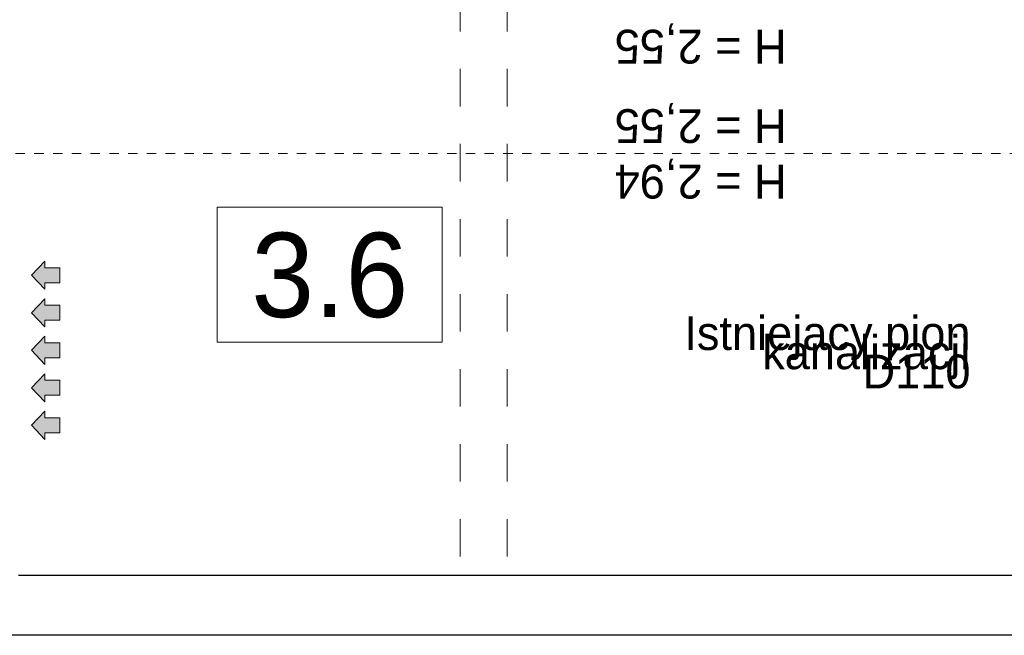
# Model space of a CAD drawing. Extents: x -251948 to -68259, y 37284 to 119967.
# Tile 23 of 41: x -106562 to -101314, y 53454 to 56737. Entities that reach past the tile are written whole.
import ezdxf

# ---------------------------------------------------------------- set-up
doc = ezdxf.new("R2010")
doc.units = 0
doc.header["$MEASUREMENT"] = 0
doc.linetypes.add('Hidden Line', pattern=[100, 50, -50])
doc.linetypes.add('Przerywana', pattern=[400, 200, -200])
for name, color, linetype, lineweight in [('Arch opisy_Nr_Pióra__1', 7, 'Continuous', 25), ('Arch opisy_Nr_Pióra__21', 7, 'Continuous', 13), ('INWENT DACH_Nr_Pióra__21', 7, 'Continuous', 13), ('Inwent kominy_Nr_Pióra__21', 7, 'Continuous', 13), ('INWENT OPISY_Nr_Pióra__21', 7, 'Continuous', 13), ('INWENT STROPY_Nr_Pióra__21', 7, 'Continuous', 13), ('INWENT.ŚCIANY_Nr_Pióra__1', 7, 'Continuous', 25)]:
    doc.layers.add(name, color=color, linetype=linetype, lineweight=lineweight)
doc.styles.add('GENERATED_STYLE_2', font='txt')
doc.styles.add('GENERATED_STYLE_4', font='txt')
doc.styles.add('GENERATED_STYLE_5', font='txt')
doc.dimstyles.new('GENERATED_STYLE__1', dxfattribs={"dimtxt": 0.18, "dimasz": 109.44, "dimexe": 0.18, "dimexo": 0.0625, "dimgap": 0.09, "dimtad": 0, "dimtih": 1, "dimtoh": 1, "dimdec": 4, "dimzin": 0, "dimdsep": 46, "dimcen": 0.09, "dimadec": 0, "dimazin": 0, "dimtfac": 1, "dimtdec": 4, "dimtmove": 0, "dimatfit": 3, "dimldrblk": 'ARROWHEAD_11', "dimfxl": 1, "dimtolj": 1, "dimtzin": 0, "dimarcsym": 0})

# ---------------------------------------------------------------- blocks, each defined once
blk = doc.blocks.new('ARROWHEAD_11')
at = {"color": 0, "linetype": 'Continuous', "lineweight": 0}
blk.add_line((0, 0), (-1, 0), dxfattribs=at)
at = {"color": 0, "linetype": 'Continuous', "lineweight": 0, "const_width": 0.25, "flags": 128}
blk.add_lwpolyline([(-0.125, 0, 1), (0.125, 0, 1)], format="xyb", close=True, dxfattribs=at)

msp = doc.modelspace()

# ---------------------------------------------------------------- hatches: boundary and pattern name
at = {"layer": 'Inwent kominy_Nr_Pióra__21', "linetype": 'Continuous'}
for points in [[(-106428.74, 55298.6), (-106428.74, 55333.6), (-106348.74, 55333.6), (-106348.74, 55413.6), (-106428.74, 55413.6), (-106428.74, 55448.6), (-106498.74, 55373.6)], [(-106428.74, 55098.6), (-106428.74, 55133.6), (-106348.74, 55133.6), (-106348.74, 55213.6), (-106428.74, 55213.6), (-106428.74, 55248.6), (-106498.74, 55173.6)], [(-106428.74, 54898.6), (-106428.74, 54933.6), (-106348.74, 54933.6), (-106348.74, 55013.6), (-106428.74, 55013.6), (-106428.74, 55048.6), (-106498.74, 54973.6)], [(-106428.74, 54698.6), (-106428.74, 54733.6), (-106348.74, 54733.6), (-106348.74, 54813.6), (-106428.74, 54813.6), (-106428.74, 54848.6), (-106498.74, 54773.6)], [(-106428.74, 54498.6), (-106428.74, 54533.6), (-106348.74, 54533.6), (-106348.74, 54613.6), (-106428.74, 54613.6), (-106428.74, 54648.6), (-106498.74, 54573.6)]]:
    msp.add_hatch(color=256, dxfattribs=at).paths.add_polyline_path(points, flags=0)

# ---------------------------------------------------------------- linework, layer by layer
at = {"layer": 'Arch opisy_Nr_Pióra__21', "linetype": 'Continuous'}
for p, q in [((-104309.42, 55736.72), (-105509.42, 55736.72)), ((-105509.42, 55736.72), (-105509.42, 55016.72)), ((-104309.42, 55016.72), (-104309.42, 55736.72)), ((-105509.42, 55016.72), (-104309.42, 55016.72))]:
    msp.add_line(p, q, dxfattribs=at)
at = {"layer": 'INWENT DACH_Nr_Pióra__21', "linetype": 'Hidden Line'}
msp.add_line((-123484.28, 56023.6), (-88108.74, 56023.6), dxfattribs=at)
at = {"layer": 'Inwent kominy_Nr_Pióra__21', "linetype": 'Continuous'}
for p, q in [((-106498.74, 55373.6), (-106428.74, 55448.6)), ((-106428.74, 55413.6), (-106428.74, 55448.6)), ((-106498.74, 55373.6), (-106428.74, 55298.6)), ((-106348.74, 55413.6), (-106428.74, 55413.6)), ((-106348.74, 55333.6), (-106348.74, 55413.6)), ((-106428.74, 55333.6), (-106428.74, 55298.6)), ((-106428.74, 55333.6), (-106348.74, 55333.6)), ((-106498.74, 55173.6), (-106428.74, 55248.6)), ((-106428.74, 55213.6), (-106428.74, 55248.6)), ((-106348.74, 55213.6), (-106428.74, 55213.6)), ((-106348.74, 55133.6), (-106348.74, 55213.6)), ((-106498.74, 55173.6), (-106428.74, 55098.6)), ((-106428.74, 55133.6), (-106428.74, 55098.6)), ((-106428.74, 55133.6), (-106348.74, 55133.6)), ((-106498.74, 54973.6), (-106428.74, 55048.6)), ((-106428.74, 55013.6), (-106428.74, 55048.6)), ((-106348.74, 55013.6), (-106428.74, 55013.6)), ((-106348.74, 54933.6), (-106348.74, 55013.6)), ((-106498.74, 54973.6), (-106428.74, 54898.6)), ((-106428.74, 54933.6), (-106428.74, 54898.6)), ((-106428.74, 54933.6), (-106348.74, 54933.6)), ((-106498.74, 54773.6), (-106428.74, 54848.6)), ((-106428.74, 54813.6), (-106428.74, 54848.6)), ((-106348.74, 54813.6), (-106428.74, 54813.6)), ((-106348.74, 54733.6), (-106348.74, 54813.6)), ((-106498.74, 54773.6), (-106428.74, 54698.6)), ((-106428.74, 54733.6), (-106428.74, 54698.6)), ((-106428.74, 54733.6), (-106348.74, 54733.6)), ((-106498.74, 54573.6), (-106428.74, 54648.6)), ((-106428.74, 54613.6), (-106428.74, 54648.6)), ((-106348.74, 54613.6), (-106428.74, 54613.6)), ((-106348.74, 54533.6), (-106348.74, 54613.6)), ((-106498.74, 54573.6), (-106428.74, 54498.6)), ((-106428.74, 54533.6), (-106348.74, 54533.6)), ((-106428.74, 54533.6), (-106428.74, 54498.6))]:
    msp.add_line(p, q, dxfattribs=at)
at = {"layer": 'INWENT STROPY_Nr_Pióra__21', "linetype": 'Przerywana'}
for p, q in [((-104213.74, 53873.6), (-104213.74, 61383.6)), ((-103963.74, 53873.6), (-103963.74, 61383.6))]:
    msp.add_line(p, q, dxfattribs=at)
at = {"layer": 'INWENT.ŚCIANY_Nr_Pióra__1', "linetype": 'Continuous'}
for p, q in [((-106568.74, 53773.6), (-100498.74, 53773.6)), ((-100028.74, 53453.6), (-106628.74, 53453.6))]:
    msp.add_line(p, q, dxfattribs=at)

# ---------------------------------------------------------------- texts
at = {"layer": 'Arch opisy_Nr_Pióra__1', "linetype": 'Continuous', "insert": (-104909.42, 55144.1), "char_height": 450, "attachment_point": 8, "style": 'GENERATED_STYLE_4'}
msp.add_mtext('{3.6}', dxfattribs=at)
at = {"layer": 'INWENT OPISY_Nr_Pióra__21', "linetype": 'Continuous', "char_height": 180, "attachment_point": 2, "rotation": 180, "style": 'GENERATED_STYLE_5'}
for s, insert in [('{H = 2,55}', (-102932.24, 56502.78)), ('{H = 2,55}', (-102932.24, 56079.25)), ('{H = 2,94}', (-102932.24, 55782.78))]:
    msp.add_mtext(s, dxfattribs=dict(at, insert=insert))
at = {"layer": 'INWENT OPISY_Nr_Pióra__21', "linetype": 'Continuous', "insert": (-101494.01, 54961.59), "char_height": 180, "width": 1570.45, "attachment_point": 6, "line_spacing_factor": 0.340614, "style": 'GENERATED_STYLE_2'}
msp.add_mtext('{Istniejacy pion\\Pkanalizacji D110 }', dxfattribs=at)

# ---------------------------------------------------------------- leaders
at = {"layer": 'INWENT OPISY_Nr_Pióra__21', "linetype": 'Continuous', "annotation_type": 0, "has_hookline": 1, "hookline_direction": 1, "text_width": 1337.14}
msp.add_leader([(-100273.74, 53938.6), (-100607.14, 54987.3), (-101180.14, 54987.3)], dimstyle='GENERATED_STYLE__1', dxfattribs=at)

doc.saveas('drawing.dxf')
